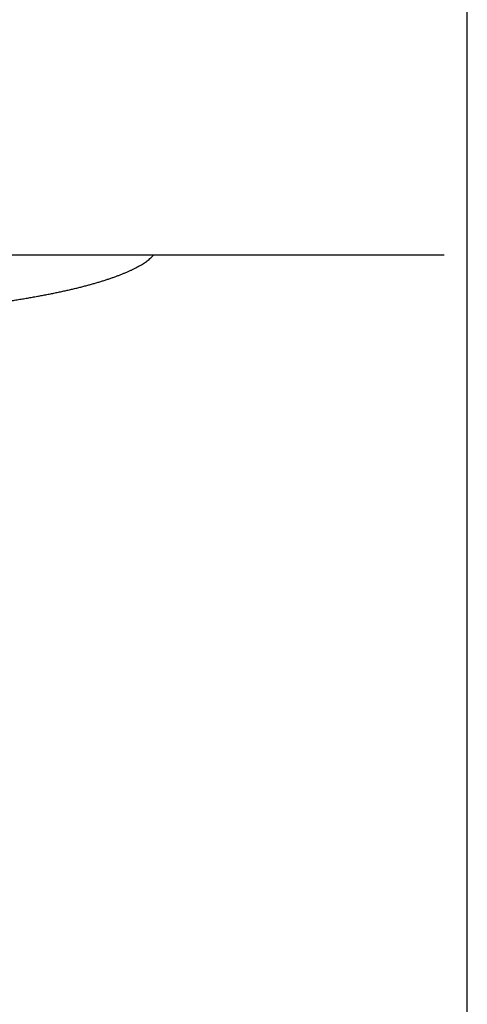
# Model space of a CAD drawing. Header units: millimetres. Extents: x 8 to 855, y 12 to 815.
# Tile 9 of 55: x 415 to 430, y 666 to 698. Entities that reach past the tile are written whole.
import ezdxf

# ---------------------------------------------------------------- set-up
doc = ezdxf.new("R2010")
doc.units = ezdxf.units.MM

msp = doc.modelspace()

# ---------------------------------------------------------------- linework, layer by layer
at = {"color": 7, "linetype": 'Continuous', "lineweight": 30}
for p, q in [((430.002, 569.984), (430.002, 704.984)), ((420.78, 690.484), (390.724, 690.484)), ((429.248, 690.484), (428.283, 690.484))]:
    msp.add_line(p, q, dxfattribs=at)
for points, knots in [([(414.588, 688.924), (414.608, 688.927), (414.688, 688.938), (414.826, 688.958), (415.001, 688.984), (415.173, 689.01), (415.343, 689.037), (415.51, 689.065), (415.675, 689.092), (415.837, 689.121), (415.997, 689.15), (416.154, 689.179), (416.308, 689.209), (416.46, 689.239), (416.609, 689.27), (416.755, 689.301), (416.898, 689.332), (417.038, 689.364), (417.176, 689.397), (417.311, 689.429), (417.442, 689.463), (417.571, 689.496), (417.697, 689.53), (417.82, 689.565), (417.939, 689.6), (418.056, 689.635), (418.169, 689.671), (418.28, 689.707), (418.387, 689.743), (418.491, 689.78), (418.592, 689.818), (418.69, 689.855), (418.784, 689.894), (418.876, 689.932), (418.964, 689.971), (419.049, 690.011), (419.13, 690.051), (419.209, 690.092), (419.284, 690.133), (419.355, 690.175), (419.424, 690.217), (419.489, 690.261), (419.55, 690.305), (419.609, 690.349), (419.663, 690.395), (419.712, 690.439), (419.742, 690.47), (419.756, 690.484)], [0, 0, 0, 0, 0.007545, 0.029824, 0.052107, 0.074395, 0.096687, 0.118984, 0.141285, 0.163593, 0.185906, 0.208226, 0.230553, 0.252887, 0.275229, 0.297579, 0.319939, 0.342309, 0.36469, 0.387083, 0.409489, 0.431908, 0.454343, 0.476794, 0.499264, 0.521753, 0.544264, 0.566799, 0.589359, 0.611948, 0.634568, 0.657223, 0.679914, 0.702647, 0.725424, 0.748249, 0.771126, 0.794058, 0.817048, 0.840097, 0.863203, 0.886363, 0.909565, 0.932792, 0.956002, 0.979144, 1, 1, 1, 1]), ([(428.283, 690.484), (428.28, 690.484), (428.275, 690.484), (428.25, 690.484), (428.211, 690.484), (428.157, 690.484), (428.09, 690.484), (428.01, 690.484), (427.917, 690.484), (427.811, 690.484), (427.691, 690.484), (427.557, 690.484), (427.41, 690.484), (427.25, 690.484), (427.077, 690.484), (426.894, 690.484), (426.7, 690.484), (426.497, 690.484), (426.283, 690.484), (426.058, 690.484), (425.821, 690.484), (425.574, 690.484), (425.317, 690.484), (425.051, 690.484), (424.779, 690.484), (424.501, 690.484), (424.219, 690.484), (423.929, 690.484), (423.632, 690.484), (423.328, 690.484), (423.018, 690.484), (422.703, 690.484), (422.384, 690.484), (422.064, 690.484), (421.744, 690.484), (421.424, 690.484), (421.103, 690.484), (420.888, 690.484), (420.78, 690.484)], [0, 0, 0, 0, 0.0282873, 0.0565108, 0.0847224, 0.1129745, 0.1412683, 0.1689781, 0.1966488, 0.22433, 0.2520715, 0.2802684, 0.308391, 0.3364919, 0.3646241, 0.3927836, 0.420346, 0.4478593, 0.475374, 0.5029406, 0.5309529, 0.5588858, 0.5867931, 0.6147288, 0.6426904, 0.6700595, 0.6973815, 0.7247081, 0.7520908, 0.7799223, 0.8076824, 0.835426, 0.8632079, 0.8910319, 0.9182791, 0.945488, 0.9727109, 1, 1, 1, 1])]:
    msp.add_open_spline(points, degree=3, knots=knots, dxfattribs=at)

doc.saveas('drawing.dxf')
